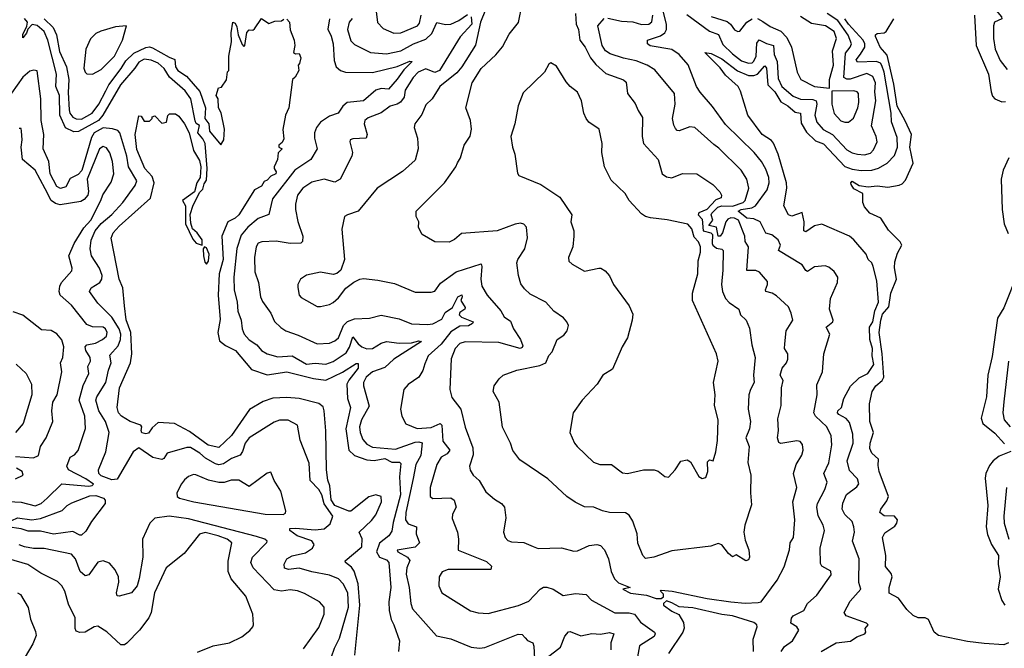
# Model space of a CAD drawing. Extents: x 1245432 to 1420865, y 606325 to 671314.
# Tile 255 of 256: x 1389138 to 1394659, y 626434 to 629960. Entities that reach past the tile are written whole.
import ezdxf

# ---------------------------------------------------------------- set-up
doc = ezdxf.new("R2010")
doc.units = 0

msp = doc.modelspace()

# ---------------------------------------------------------------- linework, layer by layer
at = {"layer": '0CON20XD'}
for points in [[(1394673.3, 630695), (1394649.7, 630615), (1394642.9, 630567.1), (1394649.5, 630485), (1394630.9, 630405), (1394655.6, 630294.4), (1394639.8, 630245), (1394631.6, 630175), (1394605.8, 630095), (1394600.8, 630025), (1394642.9, 629975), (1394644.1, 629965), (1394603.3, 629945), (1394597.9, 629925), (1394597.8, 629855), (1394607.2, 629795), (1394635, 629730), (1394675, 629681.1)], [(1392253.4, 629995), (1392258.2, 629935), (1392270.8, 629905), (1392277.9, 629845), (1392308.4, 629805), (1392337.4, 629745), (1392367.6, 629707.6), (1392425, 629657.3), (1392522.4, 629622.4), (1392538.6, 629608.6), (1392545.5, 629545.5), (1392589.4, 629489.4), (1392605, 629450), (1392630.5, 629410.5), (1392627.1, 629305), (1392635.8, 629265.8), (1392717.1, 629175), (1392740.4, 629095), (1392765, 629078.2), (1392795, 629073.1), (1392855, 629097.5), (1392935.4, 629095.4), (1393025, 629034.4), (1393063.1, 628995), (1393073.5, 628975), (1393070.4, 628959.6), (1393040.3, 628949.7), (1392990.3, 628895), (1392945, 628876.2), (1392941.2, 628865), (1392965, 628841.2), (1392970, 628775), (1393013.9, 628763.9), (1393022.3, 628755), (1393020.4, 628705), (1393025.1, 628695.1), (1393045, 628677.5), (1393075, 628673.1), (1393082.2, 628665), (1393080.6, 628555), (1393072, 628475), (1393078.2, 628435), (1393095, 628396), (1393115, 628373.1), (1393169.4, 628335), (1393179.4, 628305), (1393211.1, 628275), (1393230, 628230), (1393242.7, 628135), (1393262, 628065), (1393252.5, 627965), (1393256.2, 627925), (1393234.5, 627885), (1393226.2, 627855), (1393222.9, 627775), (1393234.5, 627705), (1393230, 627665), (1393210, 627615), (1393228.8, 627565), (1393220.9, 627475), (1393238.2, 627405), (1393234.6, 627305), (1393241.7, 627238.3), (1393204.3, 627125), (1393198.8, 627085), (1393205, 627040), (1393225.7, 626985.7), (1393230, 626945), (1393225, 626930), (1393210, 626925), (1393155, 626957.5), (1393135, 626947.5), (1393111.2, 626965), (1393075, 627014.2), (1393055, 627021.5), (1393013.5, 627006.5), (1392795, 626980.9), (1392694.2, 626944.2), (1392647.5, 626937.5), (1392632, 626955), (1392604.2, 627024.2), (1392600, 627075), (1392575, 627146.2), (1392555, 627180), (1392535, 627194.2), (1392445, 627195.6), (1392405, 627204.4), (1392357.5, 627225), (1392305, 627227.8), (1392252.6, 627252.6), (1392205, 627284.3), (1392098.8, 627385), (1391941.7, 627491.7), (1391903.2, 627543.2), (1391890, 627585), (1391844.4, 627674.4), (1391826.2, 627815), (1391793.3, 627875), (1391798.8, 627905), (1391826, 627945), (1391848.8, 627965), (1391925, 627994.3), (1392055, 628019.1), (1392088, 628035), (1392104.4, 628075.6), (1392124.2, 628095.8), (1392150.8, 628165), (1392189.1, 628190.9), (1392207.5, 628215), (1392215.6, 628245), (1392205.4, 628265.4), (1392186.7, 628286.7), (1392131.9, 628325), (1392088.6, 628375), (1392000.7, 628420.7), (1391969.1, 628449.1), (1391948.1, 628478.1), (1391934.4, 628525), (1391926, 628595), (1391930, 628615), (1391969.4, 628675), (1391984.3, 628735.7), (1391979.2, 628795), (1391965, 628812), (1391945, 628818.6), (1391915, 628813.3), (1391815, 628774.5), (1391615, 628760), (1391575, 628726), (1391545, 628712.5), (1391465, 628713.3), (1391394, 628755), (1391373.6, 628793.6), (1391376.2, 628825), (1391360, 628855), (1391361.4, 628885), (1391519.4, 629045), (1391582.9, 629135), (1391592.6, 629157.4), (1391608.6, 629185), (1391630, 629255), (1391664.4, 629305.6), (1391670.6, 629345), (1391665.6, 629395), (1391639.4, 629465), (1391674.4, 629605), (1391725.8, 629685), (1391807.2, 629762.8), (1391845, 629808), (1391882.3, 629877.7), (1391935.4, 629944.6), (1391955.9, 630045)], [(1391749.8, 630015), (1391720.8, 629945), (1391692.8, 629817.2), (1391616, 629695), (1391588.4, 629661.6), (1391493.5, 629585), (1391450.8, 629515), (1391415, 629481.2), (1391392.1, 629427.9), (1391352.5, 629375), (1391348.8, 629355), (1391368, 629295), (1391372.5, 629235), (1391355, 629170.8), (1391285, 629108), (1391141.2, 629015), (1391035.3, 628884.7), (1390975, 628865.8), (1390958.8, 628855), (1390944.2, 628785), (1390959.2, 628615), (1390938.8, 628555), (1390915, 628536.7), (1390895, 628530), (1390824, 628544), (1390745, 628525.8), (1390712.5, 628505), (1390698, 628475), (1390697.1, 628457.1), (1390704.4, 628415), (1390715, 628400.8), (1390805, 628350.8), (1390825, 628350), (1390875, 628362.5), (1390896.1, 628373.9), (1390925, 628398.9), (1390966.9, 628453.1), (1391012, 628488), (1391045, 628504.4), (1391065, 628507.5), (1391145, 628498.8), (1391239.2, 628479.2), (1391355, 628431.4), (1391445, 628431.4), (1391465, 628437.5), (1391497.8, 628482.3), (1391585, 628544.5), (1391725, 628590), (1391729.2, 628575), (1391723.7, 628503.7), (1391729.6, 628465), (1391758.2, 628415), (1391835, 628326.7), (1391853.3, 628293.3), (1391889.1, 628269.1), (1391905.9, 628225.9), (1391945.6, 628165), (1391959.4, 628130.6), (1391955, 628120), (1391944.4, 628115.6), (1391825, 628148.9), (1391635, 628153.4), (1391605, 628144.1), (1391578.7, 628115), (1391557.6, 628057.6), (1391550, 627885), (1391560.4, 627840.4), (1391611.6, 627775), (1391635, 627673.8), (1391678.4, 627558.4), (1391680.9, 627519.1), (1391660.6, 627455), (1391663.2, 627433.2), (1391680.8, 627405), (1391714, 627374), (1391751.7, 627311.7), (1391799.4, 627269.4), (1391838.8, 627245), (1391856, 627225), (1391864.2, 627165), (1391850.8, 627085), (1391860, 627055), (1391875, 627038.8), (1391895, 627030), (1391965, 627026.2), (1392017.5, 627005), (1392045, 626994), (1392175, 626997.3), (1392245, 626978.5), (1392265, 626981.1), (1392330.5, 627009.5), (1392374, 627016), (1392395, 627010.7), (1392416.9, 626986.9), (1392439.7, 626935), (1392455, 626863.8), (1392473.2, 626823.2), (1392495, 626800.8), (1392560, 626775), (1392520, 626765), (1392563, 626743), (1392652.6, 626732.6), (1392706.1, 626713.9), (1392735, 626712.5), (1392748.3, 626721.7), (1392747, 626737), (1392730, 626755), (1392735, 626760), (1392795.8, 626754.2), (1392992.8, 626712.8), (1393125, 626694.4), (1393205, 626687.1), (1393278.8, 626691.2), (1393295.8, 626695), (1393385, 626816), (1393425, 626891.2), (1393453.8, 626986.2), (1393458.1, 627025), (1393475.6, 627055), (1393484.6, 627155), (1393472.3, 627255), (1393495.5, 627335), (1393476.7, 627415), (1393492.2, 627465), (1393522.6, 627517.4), (1393530, 627545), (1393526.4, 627576.4), (1393513, 627593), (1393495, 627596.7), (1393405, 627582.5), (1393395, 627588.8), (1393386.7, 627615), (1393391.5, 627655), (1393388.5, 627721.5), (1393406.9, 627795), (1393409.2, 627895), (1393419.5, 627935), (1393401.3, 627965), (1393413.1, 628005), (1393437.9, 628035), (1393444.6, 628055), (1393444.5, 628085), (1393426.7, 628115), (1393427.7, 628142.3), (1393435.5, 628215), (1393471.9, 628275), (1393464, 628314), (1393448.5, 628348.5), (1393380.3, 628410.3), (1393356, 628426), (1393322, 628435), (1393318.9, 628445), (1393331.5, 628475), (1393330.3, 628490.3), (1393285, 628544.4), (1393265, 628553.3), (1393215, 628552.5), (1393224.5, 628685), (1393205.9, 628715), (1393203.1, 628745), (1393168.9, 628835), (1393145, 628847.2), (1393125, 628847.9), (1393109, 628841), (1393097.2, 628825), (1393079.3, 628765), (1393064.7, 628744.7), (1393055, 628744.6), (1393045, 628795.2), (1393001.9, 628805), (1393023.8, 628835), (1393015.6, 628865), (1393019.3, 628875), (1393052.2, 628907.8), (1393074.3, 628915.7), (1393135, 628914.5), (1393194.7, 628935), (1393205.7, 628945), (1393225.8, 629015), (1393214.3, 629064.3), (1393183.8, 629115), (1393058.5, 629238.5), (1393029.6, 629259.6)], [(1391136.2, 630005), (1391144.7, 629944.7), (1391175, 629909.4), (1391235, 629883.8), (1391275, 629886.1), (1391367.3, 629925), (1391379.1, 629940.9), (1391389, 629985)], [(1393407.5, 626415), (1393426.8, 626443.2), (1393470, 626475), (1393505.6, 626535), (1393494.7, 626554.7), (1393460.8, 626575), (1393465, 626602.5), (1393473.8, 626616.2), (1393534, 626645), (1393554.5, 626685.5), (1393607.4, 626732.6), (1393687.5, 626845), (1393685, 626866.2), (1393635, 626893.8), (1393628.8, 626908.8), (1393625.6, 626995.6), (1393650.8, 627095), (1393643.1, 627125), (1393615, 627177.5), (1393606.5, 627225), (1393610.3, 627245), (1393652.2, 627325), (1393665.3, 627365.3), (1393646.2, 627415), (1393675.3, 627474.7), (1393691.1, 627575), (1393687.1, 627625), (1393664, 627675), (1393599.5, 627735), (1393590, 627755), (1393609.5, 627855), (1393607.8, 627912.2), (1393638.2, 627985), (1393647.5, 628085), (1393680, 628195), (1393658.8, 628235), (1393696.2, 628265), (1393699.2, 628275), (1393678.9, 628335), (1393683.8, 628395), (1393723.5, 628485), (1393725.4, 628515), (1393705, 628547.5), (1393675, 628572), (1393655, 628579.2), (1393595, 628572.5), (1393555, 628547.5), (1393545, 628552.5), (1393525.4, 628585.4), (1393393.1, 628665), (1393402.9, 628695), (1393389.6, 628725), (1393355, 628753.1), (1393322, 628762), (1393290.3, 628825), (1393255, 628841.7), (1393215, 628846.3), (1393166.7, 628885), (1393183.5, 628895), (1393243.8, 628905), (1393264.3, 628915), (1393329.2, 629005), (1393339.2, 629045), (1393337.8, 629075), (1393321.8, 629121.8), (1393297.5, 629165), (1393255.4, 629215), (1393095, 629372.1), (1393022.6, 629472.6), (1392952.7, 629552.7), (1392933.1, 629585), (1392885.6, 629705.6), (1392835, 629763.6), (1392795, 629792.5), (1392673.1, 629813.1), (1392658, 629825), (1392658.8, 629845), (1392730.8, 629869.2), (1392754.5, 629885.5), (1392765.2, 629904.8), (1392764.4, 629935), (1392743.4, 630015)], [(1392878.5, 629988.5), (1393005, 629895.2), (1393056.6, 629876.6), (1393081.1, 629821.1), (1393135, 629768.4), (1393185, 629729.8), (1393225, 629715.8), (1393245, 629718.4), (1393255, 629726.9), (1393266.5, 629755), (1393271.4, 629828.6), (1393283.8, 629846.2), (1393325, 629825.6), (1393365.1, 629815.1), (1393368.4, 629765), (1393384.5, 629725), (1393390.3, 629630.3), (1393411.2, 629585), (1393475, 629531.2), (1393515, 629513.5), (1393585, 629511.4), (1393603.2, 629505), (1393606.5, 629485), (1393595.2, 629425), (1393607.6, 629385), (1393643.3, 629343.3), (1393695, 629316.2), (1393775, 629230), (1393805, 629213.2), (1393835, 629205.8), (1393875, 629202.5), (1393908.2, 629211.8), (1393925, 629228.9), (1393946.1, 629275), (1393940.7, 629305), (1393914.8, 629365), (1393937.6, 629505), (1393933, 629555), (1393936.9, 629605), (1393920.7, 629640.7), (1393887, 629657), (1393795, 629625.2), (1393775, 629625.2), (1393758.3, 629635), (1393767.8, 629772.2), (1393794.7, 629805), (1393801.5, 629825), (1393783.1, 629873.1), (1393725, 629954.9), (1393665, 629994.1)], [(1389782.8, 629687.2), (1389703.5, 629595), (1389604, 629425), (1389579.8, 629395), (1389467.8, 629332.2), (1389441, 629331), (1389393.8, 629353.8), (1389363.4, 629423.4), (1389361, 629535), (1389340.7, 629585), (1389343.7, 629655), (1389295, 629845.7), (1389275, 629892.9), (1389235, 629927.3), (1389207.5, 629932.5), (1389182.7, 629907.3), (1389175, 629884.3), (1389155, 629857.5), (1389155, 629876.7), (1389177.6, 629922.4), (1389182, 629945), (1389165, 629967)], [(1389275.3, 629965.3), (1389326.2, 629916.2), (1389344.1, 629875), (1389361.6, 629781.6), (1389400.8, 629695), (1389413.1, 629625), (1389409.5, 629550.5), (1389414.4, 629454.4), (1389418.2, 629435), (1389435, 629413.1), (1389455, 629402.9), (1389485, 629401.2), (1389543.1, 629435), (1389581.3, 629485), (1389619.8, 629560.2), (1389637.6, 629595), (1389707.4, 629685), (1389732, 629728), (1389778, 629772), (1389845, 629804.1), (1389865, 629807.1), (1389881.8, 629801.8), (1389975, 629748.6), (1390006.8, 629736.8), (1390012.2, 629695), (1390024.7, 629674.7), (1390073.6, 629643.6), (1390147.4, 629557.4), (1390178.9, 629465), (1390175.5, 629405), (1390197.8, 629375), (1390202.2, 629335), (1390265, 629257.5), (1390282.5, 629285), (1390286.7, 629345), (1390267, 629437), (1390252.5, 629465), (1390250, 629515), (1390240, 629535), (1390251.7, 629578.3), (1390268.3, 629581.7), (1390297, 629623), (1390303, 629667), (1390310, 629675), (1390310, 629755), (1390326.2, 629835), (1390323.3, 629885), (1390333.3, 629945), (1390345, 629940), (1390355, 629920), (1390363.3, 629875), (1390385, 629820), (1390395, 629810), (1390400, 629815), (1390411.7, 629888.3), (1390425, 629902.5), (1390445, 629900), (1390455, 629907.5), (1390493, 629967), (1390535, 629937.5), (1390568.3, 629951.7), (1390605, 629952.5), (1390618.3, 629961.7)], [(1390635, 629962.5), (1390650, 629945), (1390653.6, 629903.6), (1390676.2, 629845), (1390680, 629815), (1390673.8, 629775), (1390685, 629767.5), (1390705, 629770), (1390713.3, 629745), (1390707, 629713), (1390700, 629705), (1390702.5, 629675), (1390683, 629637), (1390667.5, 629625), (1390647.5, 629465), (1390627.5, 629425), (1390613, 629343), (1390619.3, 629290.7), (1390609.3, 629270.7), (1390590, 629255), (1390590, 629245), (1390610, 629235), (1390587.5, 629212.5), (1390582.5, 629175), (1390564, 629135), (1390564.2, 629124.2), (1390576.1, 629106.1), (1390573.3, 629095), (1390545, 629082.5), (1390525, 629058.8), (1390508, 629052), (1390492.9, 629025), (1390454.3, 629005.7), (1390366, 628865), (1390345, 628846), (1390305, 628826.2), (1390272, 628745), (1390278.1, 628615), (1390255.9, 628535), (1390251.4, 628415), (1390261.2, 628278.8), (1390248.5, 628205), (1390258.8, 628158.8), (1390291.5, 628131.5), (1390347.1, 628105), (1390438, 627998), (1390525, 627968.5), (1390636.4, 627983.6), (1390785, 627947.3), (1390855, 627937.9), (1390947.8, 627982.2), (1391025, 628031.8), (1391035, 628031.9), (1391034.7, 628005), (1390982.5, 627937.5), (1390972.1, 627915), (1390976, 627835), (1390991.7, 627785), (1390966.5, 627665), (1390984, 627545), (1391014.7, 627514.7), (1391085, 627490), (1391125, 627487.5), (1391185, 627498.1), (1391225, 627478), (1391267.1, 627477.1), (1391275, 627470), (1391267.5, 627395), (1391273.1, 627295), (1391230.9, 627139.1), (1391225, 627091.4), (1391207.2, 627065), (1391155, 627024), (1391138.6, 626975), (1391154.6, 626944.7), (1391195, 626930), (1391208.2, 626915), (1391219.6, 626775), (1391208, 626695), (1391209.8, 626645), (1391219.7, 626595), (1391236.1, 626565), (1391267.5, 626475), (1391261.1, 626415)], [(1391668.6, 629975), (1391673.6, 629935), (1391607.1, 629862.9), (1391491.7, 629675), (1391465, 629664), (1391415, 629684.3), (1391372.5, 629665), (1391344.7, 629635), (1391298.7, 629565), (1391292.7, 629525), (1391272.3, 629497.7), (1391254.3, 629485.7), (1391214.8, 629475.2), (1391165, 629438), (1391091.3, 629408.7), (1391073.5, 629395), (1391070, 629375), (1391085.5, 629315), (1391080, 629295), (1391005, 629291.4), (1390990, 629285), (1390988.6, 629275), (1391003.5, 629215), (1391000.9, 629195), (1390934.4, 629065), (1390905, 629049.1), (1390845, 629065.4), (1390775, 629048), (1390726.2, 629013.8), (1390695, 628976), (1390683.8, 628925), (1390684.7, 628895), (1390697.7, 628827.7), (1390726.2, 628745), (1390724.2, 628715), (1390713.3, 628706.7), (1390655, 628703.9), (1390575, 628716.9), (1390495, 628714.4), (1390475, 628706.5), (1390462.9, 628685), (1390453.9, 628625), (1390455.4, 628545), (1390476.2, 628485), (1390488.8, 628405), (1390498.8, 628378.8), (1390545, 628314.2), (1390566.9, 628266.9), (1390602.3, 628232.3), (1390630.8, 628215), (1390699.4, 628190.6), (1390805, 628141.2), (1390875, 628146.1), (1390905, 628158.2), (1390924.8, 628175.2), (1390952.5, 628245), (1390975, 628267.3), (1391015, 628281.8), (1391100, 628285), (1391165, 628301.4), (1391265, 628282.2), (1391335, 628253.2), (1391425, 628249.5), (1391455, 628254.1), (1391505, 628280.3), (1391523.1, 628316.9), (1391565, 628345.3), (1391594.3, 628405), (1391616.3, 628416.3), (1391619.3, 628405), (1391610.3, 628385), (1391634.7, 628345), (1391634.2, 628335.8), (1391605, 628316.7), (1391601.8, 628305), (1391615, 628290.8), (1391680, 628265), (1391677.1, 628255), (1391655, 628242.1), (1391605, 628240.2), (1391555, 628208.9), (1391501, 628139), (1391427.8, 628075), (1391410.2, 628029.8), (1391398.5, 627991.5), (1391375.7, 627955), (1391315, 627913.1), (1391292.2, 627885), (1391273.6, 627775), (1391280, 627735), (1391302.2, 627692.2), (1391367.1, 627667.1), (1391445, 627671.6), (1391495, 627694), (1391505, 627685.6), (1391509.7, 627595), (1391549.6, 627545), (1391534.8, 627525.2), (1391501.5, 627505), (1391477.3, 627465), (1391439.1, 627335), (1391439.2, 627285), (1391455, 627273.3), (1391555, 627277.9), (1391574.4, 627265), (1391584.4, 627225), (1391565, 627186.7), (1391561.7, 627161.7), (1391592.5, 627085), (1391598.9, 627045), (1391595.6, 626985), (1391755, 626921.2), (1391783.3, 626895), (1391778.8, 626875), (1391540, 626875), (1391507.1, 626862.9), (1391490, 626835), (1391487.9, 626785), (1391505.4, 626745.4), (1391665, 626643.6), (1391707.9, 626632.1), (1391765, 626629.4), (1391935, 626674.4), (1391991.7, 626698.3), (1392055.3, 626764.7), (1392075, 626776), (1392093, 626777), (1392128.9, 626765), (1392185, 626729.2), (1392255, 626741.2), (1392314.2, 626735), (1392344, 626704), (1392475, 626631.8), (1392555, 626632.5), (1392584.8, 626624.8), (1392618.8, 626581.2), (1392696.9, 626525), (1392700.8, 626515), (1392695, 626499.2), (1392613.3, 626446.7), (1392602.5, 626385)], [(1390874.7, 629965), (1390865.8, 629905.8), (1390885, 629867.1), (1390894.7, 629825), (1390901.1, 629731.1), (1390912.7, 629695), (1390935.7, 629675), (1390965, 629665.3), (1391115, 629663.2), (1391255, 629696.3), (1391325, 629727.4), (1391338.1, 629725), (1391291.5, 629678.5), (1391255, 629625.2), (1391205, 629569.6), (1391165, 629573.5), (1391135.4, 629565), (1391065.5, 629504.5), (1390973.5, 629495), (1390950.4, 629475), (1390923.8, 629436.2), (1390875, 629418.4), (1390825, 629384.8), (1390801.9, 629355), (1390791.3, 629325), (1390791.2, 629295), (1390805.4, 629235), (1390770.8, 629175), (1390681, 629115), (1390554.7, 628955)], [(1391002.8, 629967.2), (1390986, 629945), (1390975.9, 629905), (1390995, 629841.9), (1391015, 629820.5), (1391105, 629774.7), (1391195, 629768.3), (1391275, 629785.2), (1391345, 629824.8), (1391415, 629850.7), (1391448, 629882), (1391476.7, 629943.3), (1391525, 629933.2), (1391555, 629934.7), (1391600.5, 629955), (1391648, 629988)], [(1393029.6, 629259.6), (1392923.3, 629355), (1392895, 629359.4), (1392835, 629337.1), (1392825, 629338), (1392815, 629348.8), (1392805, 629367.5), (1392798.8, 629405), (1392812.1, 629485), (1392808.8, 629545), (1392698.3, 629678.3), (1392655.8, 629705), (1392595, 629728.9), (1392523.8, 629743.8), (1392448.3, 629768.3), (1392422.3, 629785), (1392404.1, 629815), (1392378.6, 629925), (1392415, 629966.7)], [(1392435, 629968.5), (1392511.8, 629951.8), (1392575, 629947), (1392625, 629933.4), (1392664.8, 629935.2), (1392682.8, 629947.2), (1392688.5, 629985)], [(1393015, 629977.3), (1393105, 629949.3), (1393123.9, 629933.9), (1393145, 629903.6), (1393165, 629893.3), (1393175.8, 629895), (1393215.4, 629945), (1393245, 629964.7)], [(1393275, 629966.1), (1393305, 629950), (1393345, 629921.2), (1393404.8, 629894.8), (1393439.8, 629859.8), (1393464.7, 629805), (1393497.8, 629665), (1393518.5, 629625), (1393594.2, 629585), (1393677.5, 629575), (1393677.9, 629625), (1393700.4, 629705), (1393695.7, 629785), (1393717.5, 629855), (1393705, 629892.7), (1393655.6, 629925), (1393577.8, 629937.8), (1393515, 629977.3)], [(1393853.1, 629766.9), (1393876.6, 629805), (1393876.8, 629825), (1393866.8, 629845), (1393784.2, 629934.2), (1393763.5, 629965)], [(1394655, 626453.9), (1394545, 626459.8), (1394452.5, 626472.5), (1394290.4, 626505), (1394265.3, 626525), (1394233.5, 626595), (1394215, 626604.7), (1394175, 626605.4), (1394146.8, 626616.8), (1394111.5, 626651.5), (1394065.2, 626715.2), (1394012.4, 626742.4), (1394012.1, 626775), (1394030, 626835), (1394023.8, 626853.8), (1393992.3, 626892.3), (1393994.6, 626955), (1393975.6, 627055), (1393988.5, 627081.5), (1394045, 627119.5), (1394056.4, 627135), (1394059.1, 627155), (1394042, 627175), (1393985, 627177.5), (1393961.1, 627195), (1393965.5, 627215), (1393999.2, 627260.8), (1394009.1, 627285), (1393956.9, 627425), (1393951.8, 627458.2), (1393953.6, 627495), (1393915, 627528.6), (1393904.7, 627554.7), (1393906.6, 627585), (1393925.9, 627645), (1393904.7, 627705), (1393903.3, 627805), (1393916.9, 627875), (1393938.7, 627905), (1393974.2, 627935.8), (1393983.6, 627955), (1393974.6, 628085), (1393957.5, 628205), (1393965.6, 628275), (1393975, 628308.1), (1394011.8, 628348.2), (1394023, 628425), (1394053.5, 628505), (1394042.8, 628567.2), (1394045, 628601.9), (1394060.2, 628649.8), (1394083.2, 628695), (1394075, 628714.4), (1394009, 628779), (1393966.9, 628846.9), (1393905, 628874), (1393875, 628910), (1393865.8, 628935), (1393865.5, 628985), (1393815, 629011.5), (1393799.2, 629035), (1393797.5, 629045), (1393805, 629054), (1393845, 629029.6), (1393895, 629021.5), (1393945, 629027.3), (1394005, 629020), (1394068.4, 629031.6), (1394085, 629039.1), (1394105, 629059.4), (1394147.6, 629155), (1394129.5, 629245), (1394137.5, 629315), (1394103.2, 629393.2), (1394057.2, 629475), (1394038.5, 629598.5), (1394001.1, 629761.1), (1393961.8, 629805), (1393935.8, 629865), (1393936, 629875), (1393945, 629882.5), (1393985, 629886), (1393997, 629893), (1394039.7, 629965)], [(1394491.2, 629985), (1394500, 629815), (1394569.1, 629655), (1394584.5, 629554.5), (1394591.5, 629531.5), (1394604.8, 629514.8), (1394645, 629498.2), (1394665, 629500.8)], [(1389545, 629654.7), (1389595, 629680), (1389669.4, 629755), (1389714.8, 629845), (1389735.8, 629925.8), (1389675, 629920.2), (1389592.3, 629895), (1389565, 629881.9), (1389535, 629852.9), (1389509, 629795), (1389497.8, 629687.8), (1389505, 629665.6), (1389515, 629655.4), (1389545, 629654.7)], [(1393632.2, 626415), (1393715, 626464.5), (1393795.5, 626474.5), (1393832, 626498), (1393876.7, 626515), (1393882.5, 626525), (1393877.5, 626545), (1393895.8, 626565), (1393886.2, 626575), (1393772.5, 626615), (1393761.4, 626635), (1393795, 626698.9), (1393853.5, 626765), (1393843.2, 626803.2), (1393844.5, 626935), (1393806.5, 627035), (1393818.4, 627085), (1393814.7, 627115), (1393805, 627145.6), (1393763.8, 627185), (1393749.1, 627215), (1393752.3, 627247.7), (1393773.4, 627296.6), (1393831.2, 627338.8), (1393843.1, 627356.9), (1393835.5, 627385), (1393791.2, 627431.2), (1393778.1, 627485), (1393810.8, 627585), (1393808.4, 627635), (1393790.3, 627700.3), (1393771.9, 627721.9), (1393731.6, 627745), (1393724.1, 627755), (1393725.5, 627765), (1393745.4, 627785), (1393759.3, 627835), (1393795.3, 627904.7), (1393845, 627950), (1393893.8, 627975), (1393926.8, 628025), (1393916.9, 628075), (1393918.9, 628115), (1393904.6, 628165), (1393903.2, 628235), (1393921.5, 628265), (1393933.1, 628326.9), (1393953.1, 628375), (1393944.4, 628495), (1393923.3, 628575), (1393915, 628596.2), (1393894.5, 628614.5), (1393884.3, 628645), (1393814.4, 628725), (1393790, 628745), (1393635, 628813.5), (1393595, 628802.7), (1393545, 628769.5), (1393534.6, 628775), (1393535.6, 628825), (1393525, 628877.5), (1393467.9, 628857.9), (1393449.4, 628865), (1393421.4, 628915), (1393438.6, 629015), (1393437.4, 629045), (1393390.8, 629205), (1393365, 629267.1), (1393352.7, 629282.7), (1393301.1, 629315), (1393220, 629425), (1393179.3, 629559.3), (1393165.7, 629585), (1393095, 629649.1), (1393065, 629689.5), (1392980, 629775), (1393015, 629770.4), (1393075, 629740.5), (1393162.2, 629672.2), (1393225, 629646.6), (1393255, 629646.2), (1393275, 629654.8), (1393315, 629701.1), (1393325, 629688), (1393333.4, 629595), (1393371.3, 629555), (1393405, 629499.1), (1393445, 629476.5), (1393485, 629441.7), (1393515.2, 629435.2), (1393520.1, 629380.1), (1393549.4, 629329.4), (1393600.3, 629280.3), (1393645, 629264.2), (1393765, 629136.7), (1393805, 629121.5), (1393855, 629114.4), (1393915, 629115.2), (1393953.3, 629126.7), (1394001.8, 629155), (1394042.1, 629197.9), (1394058.9, 629245), (1394058, 629298), (1394026.2, 629386.2), (1394023.3, 629435), (1393985.7, 629665), (1393972.3, 629702.3), (1393965, 629715.7), (1393941.2, 629725), (1393835, 629721.2), (1393828.6, 629735), (1393853.1, 629766.9)], [(1391017, 626395), (1391045.6, 626675), (1391034.8, 626795), (1391013.4, 626866.6), (1390999, 626889), (1390964.4, 626915), (1390963.1, 626925), (1391056.4, 627003.6), (1391057.3, 627047.3), (1391041.1, 627085), (1391110, 627150), (1391135, 627181.4), (1391165.6, 627255), (1391164.5, 627284.5), (1391135, 627294.5), (1391095, 627284.1), (1390995, 627203), (1390982.8, 627202.8), (1390904.4, 627234.4), (1390883.6, 627266.4), (1390876.3, 627345), (1390865, 627376), (1390857.1, 627435), (1390853.9, 627653.9), (1390845.4, 627765), (1390838.5, 627788.5), (1390815, 627807.7), (1390704.7, 627834.7), (1390635, 627840), (1390556.7, 627836.7), (1390502.8, 627817.2), (1390426.1, 627773.9), (1390325, 627627.1), (1390255, 627560.8), (1390195, 627573.4), (1390090.4, 627650.4), (1390005, 627695.5), (1389915, 627700.9), (1389880, 627670), (1389859.5, 627640.5), (1389845, 627636.9), (1389822.7, 627642.7), (1389818.6, 627655), (1389823.3, 627675), (1389816.7, 627685), (1389757.1, 627705), (1389707.8, 627735), (1389691.5, 627755), (1389684.6, 627785), (1389696.5, 627895), (1389759.3, 628035), (1389767.3, 628085), (1389761.7, 628205), (1389734.5, 628275.5), (1389725.7, 628355), (1389715.5, 628455.5), (1389695, 628503.3), (1389650.6, 628735), (1389662.2, 628765), (1389695, 628802.2), (1389871.7, 628958.3), (1389892.3, 629045), (1389880.7, 629080.7), (1389840, 629125), (1389795, 629231.2), (1389785.7, 629315), (1389805, 629420), (1389818.3, 629418.3), (1389835, 629390), (1389865, 629390), (1389880, 629405), (1389880, 629415), (1389895, 629420), (1389935, 629380), (1389960, 629385), (1389968.3, 629421.7), (1389978.3, 629431.7), (1390011.7, 629431.7), (1390029.3, 629419.3), (1390062.5, 629375), (1390087.5, 629325), (1390112.5, 629225), (1390145, 629170), (1390153.6, 629133.6), (1390148.8, 629075), (1390130, 629045), (1390117.5, 628995), (1390050, 628945), (1390067.5, 628915), (1390067.5, 628815), (1390109.3, 628729.3), (1390126.4, 628706.4), (1390160, 628695), (1390160, 628725), (1390131.9, 628765), (1390107.2, 628787.2), (1390097.8, 628817.8), (1390093.8, 628866.2), (1390110.9, 628919.1), (1390147.5, 628992.5), (1390165, 629008.9), (1390171.8, 629038.2), (1390185, 629060), (1390188.3, 629125), (1390177.9, 629265), (1390165, 629292.2), (1390137.3, 629325), (1390145.7, 629365.7), (1390128, 629378), (1390121.9, 629391.9), (1390098.1, 629515), (1390065, 629560.7), (1389977, 629637), (1389947.9, 629685), (1389915, 629715.2), (1389875, 629732), (1389835, 629737.4), (1389805, 629720.6), (1389782.8, 629687.2)], [(1392965, 627386.7), (1392985, 627392.5), (1392995.7, 627425), (1392995, 627480), (1393005, 627490), (1393026.7, 627485), (1393041.9, 627535), (1393050.5, 627599.5), (1393053.3, 627715), (1393033.1, 627795), (1393037.5, 627855), (1393028.1, 627925), (1393053.5, 628045), (1393044.4, 628085), (1392910, 628385), (1392911.1, 628425), (1392940.3, 628535), (1392942.3, 628607.7), (1392954.6, 628655), (1392955.4, 628685), (1392944.5, 628714.5), (1392919.8, 628739.8), (1392906.9, 628786.9), (1392883.2, 628813.2), (1392767.8, 628837.8), (1392675, 628848.1), (1392646.7, 628855), (1392625, 628870), (1392555, 628946), (1392532, 628985), (1392455, 629060), (1392416.5, 629135), (1392401.5, 629215), (1392404.3, 629265), (1392386, 629345), (1392328, 629385), (1392314.4, 629405), (1392300.6, 629435), (1392287.5, 629505), (1392265, 629554), (1392225, 629584), (1392201.4, 629611.4), (1392148.3, 629698.3), (1392115, 629717.5), (1392105, 629710), (1392081.2, 629665), (1391960.9, 629549.1), (1391933.3, 629476.7), (1391914.2, 629375), (1391891.2, 629305), (1391900, 629245), (1391914, 629205), (1391928.3, 629098.3), (1391936.4, 629086.4), (1392060, 629035), (1392165.8, 628965), (1392232.9, 628865), (1392228.6, 628825), (1392244.2, 628775), (1392245.6, 628745), (1392238.9, 628685), (1392214.3, 628625), (1392217.5, 628605), (1392235, 628588), (1392305, 628550), (1392385, 628565.6), (1392396.7, 628565), (1392420.3, 628550.3), (1392445, 628523.8), (1392467.8, 628475), (1392554.4, 628354.4), (1392575, 628307.5), (1392572.5, 628275), (1392545.7, 628175), (1392516.5, 628125), (1392460.8, 627999.2), (1392407.5, 627965), (1392375.5, 627914.5), (1392291.4, 627825), (1392241.4, 627755), (1392222.5, 627645), (1392248.8, 627585), (1392263.8, 627565), (1392355, 627476.9), (1392390, 627465), (1392455.5, 627465.5), (1392517.9, 627417.9), (1392545, 627414.4), (1392635, 627434.5), (1392695, 627435.5), (1392717.8, 627427.8), (1392755, 627398), (1392775, 627393.3), (1392813.3, 627435), (1392845, 627483.3), (1392880.7, 627490.7), (1392898.8, 627478.8), (1392945, 627396.7), (1392965, 627386.7)], [(1390886.2, 626385), (1390902.3, 626435), (1390930.1, 626489.9), (1390981, 626665), (1390977.4, 626745), (1390952.2, 626795), (1390925, 626823.9), (1390875, 626844.1), (1390775, 626862.7), (1390705, 626883.4), (1390645, 626875.3), (1390622.8, 626882.8), (1390620.3, 626905), (1390635, 626936.4), (1390665, 626952), (1390740.1, 626969.9), (1390779.4, 626995), (1390788.9, 627015), (1390776.4, 627036.4), (1390693.3, 627065), (1390653.3, 627095), (1390652.5, 627105), (1390685, 627108.4), (1390795, 627098.1), (1390845.8, 627104.2), (1390878.6, 627131.4), (1390892.9, 627175), (1390844.1, 627244.1), (1390831.3, 627295), (1390815.8, 627325), (1390766, 627375), (1390761.5, 627471.5), (1390710.8, 627600.8), (1390695, 627685.6), (1390643.8, 627713.8), (1390595, 627712.9), (1390565, 627702.7), (1390423.5, 627615), (1390401.3, 627585), (1390387.6, 627537.6), (1390373.3, 627516.7), (1390325, 627497.9), (1390280.8, 627469.2), (1390255, 627462.7), (1390235, 627467.5), (1390179.4, 627499.4), (1390148.6, 627528.6), (1390095, 627559.2), (1390075, 627560.9), (1389965, 627527.5), (1389945, 627498), (1389935, 627492.5), (1389885, 627503.8), (1389805, 627557.6), (1389773.7, 627535), (1389685, 627381.6), (1389655, 627379), (1389595, 627400.3), (1389580.9, 627415), (1389580.2, 627435), (1389620.7, 627535), (1389639.6, 627645), (1389619.6, 627705), (1389580.8, 627765), (1389563.7, 627825), (1389570.4, 627845), (1389621.4, 627925), (1389636.1, 627993.9), (1389649.8, 628035), (1389642.2, 628077.8), (1389689.4, 628130.6), (1389703, 628165), (1389705.7, 628195), (1389695.4, 628225), (1389655, 628291.2), (1389575, 628370), (1389530, 628435), (1389537.5, 628455), (1389586.9, 628485), (1389597.6, 628505), (1389599.5, 628525), (1389585.5, 628565.5), (1389540.6, 628635), (1389532, 628675), (1389537.5, 628722.5), (1389561.7, 628775), (1389595, 628816), (1389655, 628867.5), (1389716.6, 628935), (1389785, 629030.5), (1389795.3, 629055), (1389747.8, 629135), (1389737.7, 629195), (1389699.6, 629325), (1389688.8, 629338.8), (1389658.2, 629348.2), (1389605, 629353.2), (1389554.9, 629325), (1389540.8, 629299.2), (1389486.9, 629113.1), (1389465, 629092.1), (1389421.3, 629068.7), (1389397.2, 629022.7), (1389366.6, 629013.4), (1389345, 629024.7), (1389308.7, 629095), (1389300.3, 629165), (1389269.6, 629235), (1389273.3, 629315), (1389257.3, 629395), (1389256.7, 629515), (1389235, 629672.5), (1389216.3, 629676.3), (1389195, 629671.1), (1389155, 629637.5), (1389092.1, 629547.9)], [(1393765, 629384.1), (1393785, 629384.4), (1393812.7, 629407.3), (1393836.6, 629465), (1393842.5, 629495), (1393840.4, 629545), (1393833.1, 629555), (1393815, 629560.8), (1393691.7, 629558.3), (1393690.9, 629485), (1393703.6, 629433.6), (1393742.8, 629392.8), (1393765, 629384.1)], [(1389075, 627257.1), (1389145, 627252.9), (1389225, 627232), (1389257.8, 627245), (1389291.5, 627275), (1389373.9, 627356.1), (1389525, 627343.8), (1389543.1, 627346.9), (1389552, 627355), (1389508.5, 627385), (1389410.5, 627435), (1389402.1, 627455), (1389420, 627505), (1389445, 627518), (1389465, 627543.8), (1389506.4, 627666.4), (1389502.7, 627735), (1389471.7, 627825), (1389493, 627907), (1389526.2, 627975), (1389520.5, 628015), (1389535.3, 628045), (1389532.4, 628065), (1389508.9, 628105), (1389505.2, 628125), (1389515, 628136.8), (1389562.9, 628145), (1389602.9, 628165), (1389624.7, 628185), (1389627.5, 628205), (1389619.3, 628225), (1389605, 628234.7), (1389545, 628237.5), (1389515, 628249.1), (1389427.7, 628357.7), (1389364.3, 628415), (1389359.1, 628435), (1389363.1, 628465), (1389372.9, 628485), (1389429.5, 628550.5), (1389431.5, 628565), (1389413.2, 628635), (1389442.5, 628705), (1389497.8, 628792.2), (1389536.7, 628835), (1389593.5, 628945), (1389603, 628977), (1389651.5, 629048.5), (1389665.3, 629095), (1389658.8, 629165), (1389643.2, 629213.2), (1389625, 629241.8), (1389605, 629249.2), (1389585, 629234.5), (1389516.8, 629065), (1389523.4, 628996.6), (1389520, 628975), (1389499.6, 628950.4), (1389480.8, 628939.2), (1389365, 628921.6), (1389337.7, 628927.7), (1389314.8, 628944.8), (1389280.3, 629010.3), (1389225, 629115.6), (1389152.5, 629175), (1389146.2, 629245), (1389151.2, 629285), (1389148, 629335), (1389145, 629350), (1389135, 629350)], [(1394684, 629185), (1394652.7, 629115), (1394641.5, 629065), (1394646.8, 628895), (1394658.5, 628815), (1394679.8, 628759.8)], [(1390554.7, 628955), (1390535, 628866.9), (1390475, 628844.3), (1390416.2, 628795), (1390379.1, 628750.9), (1390354.5, 628675.5), (1390338.2, 628515), (1390340.4, 628445), (1390357.5, 628375), (1390360.8, 628325), (1390379.6, 628275), (1390385.4, 628225), (1390395.8, 628195.8), (1390425, 628164.7), (1390466.7, 628136.7), (1390494.4, 628105), (1390525, 628085.4), (1390585, 628068.4), (1390665, 628074.3), (1390745, 628027.5), (1390795, 628033.5), (1390855, 628027.7), (1390895, 628041.9), (1390968.2, 628091.8), (1390986.6, 628123.4), (1391005, 628180.5), (1391035, 628141.1), (1391056.9, 628125), (1391085, 628114.2), (1391115, 628115.3), (1391165, 628145.2), (1391195, 628153.8), (1391265, 628144.7), (1391335, 628147.1), (1391375, 628158.4), (1391391.2, 628155), (1391235.4, 628055), (1391185, 628008.8), (1391115, 627984), (1391080.6, 627955), (1391066, 627925), (1391064.7, 627905), (1391097.5, 627792.5), (1391054.7, 627715), (1391043, 627675), (1391047, 627645), (1391062.5, 627605), (1391085, 627578.2), (1391115, 627562.6), (1391245, 627551), (1391355, 627590), (1391375, 627592.5), (1391395.3, 627585.3), (1391387.8, 627515), (1391359.7, 627465), (1391344.8, 627385.2), (1391302.9, 627195), (1391301, 627155), (1391315, 627131.1), (1391361.9, 627115), (1391360, 627075), (1391380, 627025), (1391355, 627001.1), (1391253.3, 626985), (1391258.8, 626975), (1391312.9, 626945), (1391325.6, 626925.6), (1391307.5, 626885), (1391305, 626850), (1391322, 626775), (1391330, 626685), (1391340.9, 626655), (1391475, 626504), (1391555, 626486.7), (1391669.8, 626439.8), (1391715, 626433.6), (1391745, 626437.5), (1391933, 626513), (1391955, 626510.8), (1391972, 626492), (1391985, 626477.5), (1392015, 626463.8), (1392021.4, 626445), (1392024.3, 626375)], [(1390185, 628587.5), (1390196.4, 628605), (1390200.4, 628645), (1390185, 628679.2), (1390173.6, 628686.4), (1390166.7, 628675), (1390168.8, 628635), (1390175, 628600), (1390185, 628587.5)], [(1394736.7, 628545), (1394655.9, 628344.1), (1394619.7, 628285), (1394590.2, 628069.8), (1394565.3, 627965), (1394558.1, 627845), (1394529.7, 627725), (1394538.8, 627695), (1394605, 627640.3), (1394659.9, 627579.9)], [(1389115, 627510), (1389215, 627502.4), (1389242.2, 627515), (1389253.9, 627565), (1389285.4, 627615), (1389323.1, 627705), (1389317.1, 627765), (1389323.8, 627815), (1389347.3, 627855), (1389373.3, 627985), (1389365.7, 628035), (1389379.5, 628065), (1389385.5, 628124.5), (1389374, 628164), (1389345, 628198.1), (1389315, 628215.4), (1389260.2, 628220.2), (1389155, 628302.5), (1389100.6, 628320.6)], [(1389118, 628028), (1389174, 627975), (1389204.5, 627915), (1389206.2, 627855), (1389157.7, 627695), (1389115, 627644.4)], [(1394682.5, 628045), (1394656.1, 627816.1), (1394650, 627755), (1394658, 627715), (1394691.1, 627675)], [(1394695, 627537.7), (1394628.8, 627511.2), (1394595.4, 627485), (1394575, 627459.4), (1394554.5, 627415), (1394551.4, 627388.6), (1394565.3, 627235.3), (1394557.5, 627115), (1394565, 627072), (1394587.1, 627015), (1394626.8, 626955), (1394624.4, 626905), (1394635.2, 626835), (1394624.8, 626765), (1394645, 626700.9), (1394661.9, 626675)], [(1389115, 627383.6), (1389158, 627405), (1389152.2, 627425), (1389119.6, 627445)], [(1390615, 627183.3), (1390627.8, 627192.2), (1390630.6, 627205), (1390601.9, 627315), (1390564.5, 627374.5), (1390545, 627421.2), (1390525, 627416), (1390425, 627340.5), (1390366.2, 627376.2), (1390322.9, 627377.1), (1390285, 627363.2), (1390255, 627362.9), (1390196.1, 627376.1), (1390125, 627407.5), (1390112.1, 627407.9), (1390085, 627397.1), (1390062.2, 627377.8), (1390044.2, 627355.8), (1390019.1, 627305), (1390020.4, 627285), (1390034.5, 627275), (1390114.7, 627254.7), (1390515, 627186), (1390615, 627183.3)], [(1389475, 627067.5), (1389435, 627088.2), (1389326.8, 627073.2), (1389255, 627090.4), (1389185, 627090), (1389145, 627103.4), (1389068.6, 627115), (1389053.1, 627125), (1389061.4, 627135), (1389124.5, 627165.5), (1389205, 627153.5), (1389255, 627161), (1389375, 627206.5), (1389404.5, 627235.5), (1389430.5, 627249.5), (1389530.2, 627289.8), (1389565, 627290.2), (1389607.9, 627275), (1389616.7, 627265), (1389617.5, 627245), (1389540.4, 627145), (1389508.8, 627091.2), (1389485, 627068.9), (1389475, 627067.5)], [(1394671.4, 627335), (1394655.2, 627175), (1394658.3, 627135), (1394683.8, 627045)], [(1390729.3, 626430.7), (1390815, 626550), (1390845.6, 626625), (1390845.7, 626665), (1390818, 626695), (1390735, 626741.1), (1390696.1, 626756.1), (1390655, 626761.3), (1390605, 626754.7), (1390565, 626762), (1390447.5, 626885), (1390433.3, 626915), (1390442.7, 626945), (1390523.8, 627026.2), (1390524.6, 627035), (1390512.3, 627045), (1390465, 627061.4), (1390085, 627160.2), (1389975.3, 627174.7), (1389895, 627164.3), (1389867.5, 627135), (1389825.4, 627045), (1389828.4, 626945), (1389808.4, 626825), (1389796.1, 626783.9), (1389765, 626743.9), (1389695, 626725.8), (1389685, 626728.8), (1389680, 626745), (1389692.8, 626805), (1389691.5, 626835), (1389673.8, 626873.8), (1389640.3, 626910.3), (1389605, 626924.3), (1389575, 626917.1), (1389525, 626845.7), (1389505, 626840.6), (1389476.9, 626865), (1389450.8, 626935), (1389428, 626962), (1389275, 626993.7), (1389215, 626994.3), (1389165, 627002.3), (1389134.4, 627014.4)], [(1390135, 626411.1), (1390222.7, 626447.3), (1390315, 626464.4), (1390382.6, 626497.4), (1390427.2, 626532.8), (1390444, 626555), (1390448.8, 626565), (1390445.6, 626625), (1390405, 626726.2), (1390323.2, 626823.2), (1390306, 626865), (1390306.9, 626923.1), (1390328, 627025), (1390300.8, 627045), (1390250.6, 627065), (1390177.1, 627082.9), (1390145, 627074.4), (1390060, 626965), (1389959.4, 626885), (1389892.9, 626745), (1389874.6, 626635.4), (1389862.5, 626605), (1389809.2, 626535), (1389737.5, 626462.5), (1389725, 626452.2), (1389705, 626452.2), (1389626.3, 626526.3), (1389575, 626558.6), (1389555, 626554.2), (1389505, 626523.5), (1389475, 626521.9), (1389455, 626530), (1389449.5, 626545), (1389448.2, 626605), (1389410.4, 626680.4), (1389390.9, 626755), (1389373.5, 626785), (1389349.3, 626809.3), (1389255.7, 626855), (1389182.9, 626902.9), (1389075, 626935.3)], [(1389125, 626745.7), (1389142, 626735), (1389185, 626663.3), (1389197.8, 626597.8), (1389227.2, 626527.2), (1389230.5, 626505), (1389212.1, 626457.9), (1389143.6, 626345), (1389119.4, 626285)], [(1393252.2, 626415), (1393250, 626485), (1393273.1, 626555), (1393271.6, 626565), (1393255, 626578.5), (1393135, 626614.9), (1393075, 626622.5), (1392911.5, 626661.5), (1392835, 626666), (1392795, 626688.8), (1392765, 626700), (1392747.5, 626685), (1392746.7, 626675), (1392795, 626641.9), (1392834, 626624), (1392859.3, 626579.3), (1392863.8, 626546.2), (1392856.6, 626523.4), (1392775.5, 626405)], [(1392095, 626381.9), (1392169.9, 626440.1), (1392195, 626502.5), (1392215, 626526.9), (1392225, 626528.1), (1392283.9, 626503.9), (1392345, 626517.1), (1392395, 626512.9), (1392445, 626523.1), (1392468.5, 626515), (1392451.6, 626465), (1392452.2, 626425)], [(1394682.1, 626465), (1394655, 626453.9)]]:
    msp.add_lwpolyline(points, dxfattribs=at)

doc.saveas('drawing.dxf')
